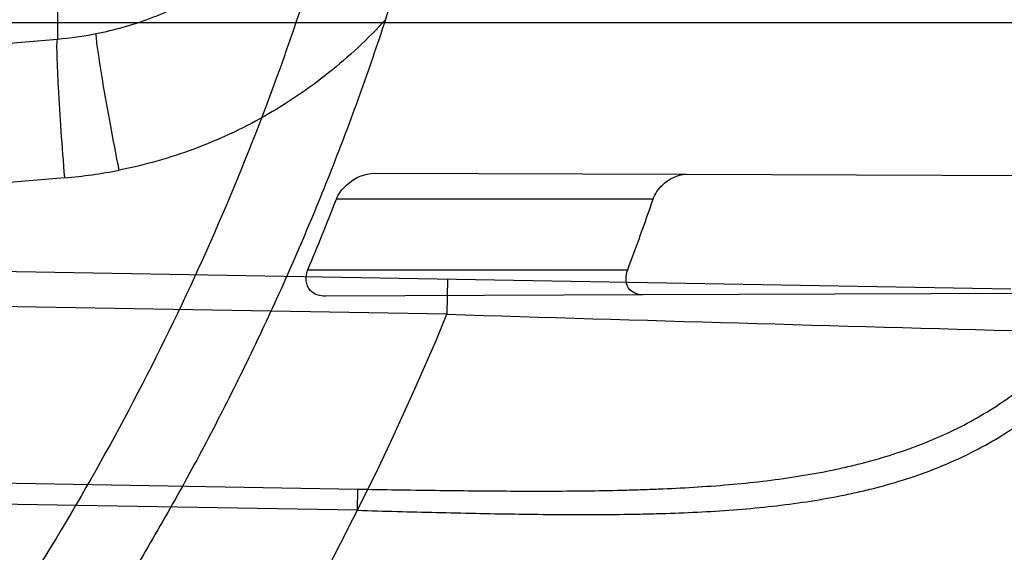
# Model space of a CAD drawing. Header units: millimetres. Extents: x 0 to 297, y 0 to 210.
# Tile 90 of 256: x 147.0301 to 147.1136, y 92.9207 to 92.9659. Entities that reach past the tile are written whole.
import ezdxf

# ---------------------------------------------------------------- set-up
doc = ezdxf.new("R2010")
doc.units = ezdxf.units.MM
doc.header["$LTSCALE"] = 16.335
doc.layers.get('0').update_dxf_attribs({"linetype": 'CONTINUOUS'})
for name, color, linetype in [('01_GLOBAL', 7, 'CONTINUOUS'), ('INTFCLR_1', 7, 'CONTINUOUS'), ('INTFCLR_144815', 7, 'CONTINUOUS')]:
    doc.layers.add(name, color=color, linetype=linetype)

msp = doc.modelspace()

# ---------------------------------------------------------------- linework, layer by layer
at = {"color": 7, "linetype": 'Continuous'}
msp.add_circle((147.7028034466, 92.1254639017), 2.28, dxfattribs=at)
at = {"color": 9, "linetype": 'Continuous'}
msp.add_arc((147.7028034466, 92.1254639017), 2.2507792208, 92.9674534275, 177.0325465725, dxfattribs=at)
at = {"layer": '01_GLOBAL', "color": 7, "linetype": 'Continuous'}
msp.add_circle((147.7028034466, 92.1254639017), 2.31, dxfattribs=at)
at = {"layer": 'INTFCLR_1', "color": 9, "linetype": 'Continuous'}
for p, q in [((147.0332503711, 92.98315728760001), (147.0332503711, 92.96422452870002)), ((146.8266356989, 92.96563164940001), (147.1443244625, 92.96563164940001)), ((146.9659950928, 92.9586638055), (147.0332503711, 92.96422452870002)), ((147.0601897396, 92.9528373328), (147.086617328, 92.9527450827)), ((147.0338774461, 92.95245180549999), (146.8326356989, 92.9358129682)), ((147.083830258, 92.95063164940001), (147.0569364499, 92.95063164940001)), ((146.8535833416, 92.9475801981), (147.1141792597, 92.94303147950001)), ((147.0663249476, 92.9408663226), (146.8535309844, 92.944580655)), ((147.0545064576, 92.94463164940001), (147.0816637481, 92.94463164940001)), ((147.0663773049, 92.94386586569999), (147.0663249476, 92.9408663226)), ((147.0829622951, 92.9425054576), (147.0560277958, 92.9424114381)), ((146.8326357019, 92.9299842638), (147.0587545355, 92.92603359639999)), ((147.0587231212, 92.92423556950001), (146.8326356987, 92.9281860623)), ((147.0587231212, 92.92423556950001), (147.0587545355, 92.92603359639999))]:
    msp.add_line(p, q, dxfattribs=at)
at = {"layer": 'INTFCLR_1', "color": 6, "linetype": 'Continuous'}
for p, q in [((147.086617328, 92.9527450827), (147.1333250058, 92.9525820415)), ((147.1303435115, 92.94267085), (147.0829622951, 92.9425054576))]:
    msp.add_line(p, q, dxfattribs=at)
for centre, radius, start, end in [((146.8326356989, 93.03763164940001), 0.3620710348, 270, 90.00000002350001), ((146.8326356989, 93.03763164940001), 0.3440948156, 270, 90.00000002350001), ((146.842168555, 93.03762788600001), 0.2303922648, 341.8516144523, 356.8675753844), ((146.8327252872, 93.0379448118), 0.2406122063, 337.1813534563, 338.7228774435), ((146.8326976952, 93.0379206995), 0.2658701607, 339.4587291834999, 340.8334907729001)]:
    msp.add_arc(centre, radius, start, end, dxfattribs=at)
at = {"layer": 'INTFCLR_1', "color": 9, "linetype": 'Continuous'}
for centre, radius, start, end in [((147.030886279, 92.99329081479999), 0.0291622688, 274.6498887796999, 281.1994271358), ((147.0304702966, 92.9936402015), 0.0413290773, 274.7288035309, 281.1993408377), ((146.8326356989, 93.03763164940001), 0.252930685, 270.0000000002, 337.5066823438), ((147.5046846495, 107.3204460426), 14.3862601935, 268.2538865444, 268.4511225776)]:
    msp.add_arc(centre, radius, start, end, dxfattribs=at)
for points, knots in [([(147.1545442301, 92.9256703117), (147.1552565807, 92.92760868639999), (147.1566525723, 92.9315227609), (147.1593123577, 92.9394604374), (147.1636279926, 92.9537082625), (147.1676297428, 92.9704311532), (147.1702721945, 92.98537709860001), (147.1713830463, 92.99300879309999), (147.1719563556, 92.9974228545), (147.1732796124, 93.008504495), (147.1746545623, 93.02743949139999), (147.1744340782, 93.04977945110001), (147.1733950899, 93.0642567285), (147.1727415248, 93.0709415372), (147.1722603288, 93.07538757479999), (147.1707735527, 93.08738744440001), (147.1673977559, 93.1066025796), (147.162533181, 93.1253625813), (147.1590536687, 93.13649711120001), (147.157745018, 93.1404798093), (147.1557541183, 93.1463465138), (147.1512626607, 93.1586117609), (147.1435063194, 93.176613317), (147.134673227, 93.19362029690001), (147.1285153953, 93.2040882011), (147.1256373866, 93.208747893), (147.1237254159, 93.21178528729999), (147.1185545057, 93.2197736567), (147.1098896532, 93.232033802), (147.0978538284, 93.2469589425), (147.0876594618, 93.2581464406), (147.0805381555, 93.26529742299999), (147.0766007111, 93.2690835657), (147.0711374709, 93.27418968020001), (147.06349057, 93.2808755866), (147.0552130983, 93.2873626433), (147.0499647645, 93.2910949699), (147.0474074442, 93.29281092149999), (147.0457289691, 93.2938897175), (147.0442255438, 93.294808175), (147.0429042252, 93.29556660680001), (147.041778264, 93.2961550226), (147.0407894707, 93.2966200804), (147.0400295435, 93.2968637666), (147.0393696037, 93.2970368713), (147.0390133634, 93.2966025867), (147.0393275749, 93.29599323), (147.0397818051, 93.29522393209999), (147.0406181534, 93.29416107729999), (147.0417305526, 93.2928514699), (147.0430342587, 93.2914101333), (147.0444632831, 93.289871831), (147.0465759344, 93.2876354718), (147.0495827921, 93.28449215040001), (147.0551951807, 93.2786029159), (147.0613248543, 93.27199583), (147.0669087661, 93.26568094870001), (147.0703603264, 93.2616654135), (147.0759105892, 93.2550734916), (147.0844077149, 93.2443909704), (147.0955472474, 93.22884910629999), (147.1036099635, 93.2161613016), (147.1088887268, 93.20713012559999), (147.1124703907, 93.200778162), (147.1186494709, 93.1891839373), (147.1269016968, 93.171675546), (147.1325946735, 93.1570782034), (147.1352425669, 93.1495098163)], [0, 0, 0, 0, 0.0103792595, 0.0208842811, 0.0420721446, 0.0851858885, 0.1071984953, 0.1183380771, 0.123943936, 0.1295693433, 0.1744299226, 0.2192388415, 0.2417237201, 0.2473597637, 0.2529962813, 0.2641993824, 0.3081295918, 0.3509327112, 0.3614952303, 0.3667582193, 0.3720021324, 0.3926323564, 0.4323913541, 0.4704239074, 0.4888657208, 0.4934194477, 0.497950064, 0.5069039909, 0.5412450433, 0.5733438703, 0.6032118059, 0.6172673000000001, 0.6240601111, 0.6306649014, 0.6548506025, 0.6750843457, 0.6834913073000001, 0.6872123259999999, 0.6905622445, 0.6935176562, 0.6960693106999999, 0.6982084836, 0.6999280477, 0.7014829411, 0.7024060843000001, 0.7029587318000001, 0.7038763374, 0.7054334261, 0.7076628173, 0.7105600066, 0.714112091, 0.7174145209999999, 0.7211168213, 0.7295725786, 0.7392778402, 0.7620040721, 0.7748640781, 0.7816422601, 0.7886165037, 0.8181744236, 0.8502177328, 0.884679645, 0.8936796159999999, 0.902792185, 0.9213283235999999, 0.9597006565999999, 1, 1, 1, 1]), ([(147.0432510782, 93.2956316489), (147.0440337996, 93.2956315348), (147.0461901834, 93.29448394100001), (147.048762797, 93.29308623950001), (147.05126835, 93.29149221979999), (147.0538664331, 93.2897847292), (147.0591995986, 93.28606265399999), (147.0676125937, 93.27960414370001), (147.0753919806, 93.27294276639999), (147.0809499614, 93.26785658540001), (147.0849532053, 93.2640878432), (147.0921910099, 93.25697312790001), (147.1025540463, 93.2458430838), (147.114792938, 93.2309925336), (147.1236090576, 93.2187883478), (147.1288703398, 93.210836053), (147.1308146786, 93.20781404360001), (147.1337403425, 93.20317969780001), (147.1399980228, 93.19277282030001), (147.1489774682, 93.17586162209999), (147.1568675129, 93.15795089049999), (147.1614367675, 93.1457458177), (147.1634614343, 93.13990986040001), (147.1647919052, 93.13594917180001), (147.1683281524, 93.12488035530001), (147.1732735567, 93.1062283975), (147.1767074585, 93.0871131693), (147.1782194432, 93.07517712), (147.1787086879, 93.07075571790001), (147.1793731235, 93.0641085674), (147.1804294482, 93.0497128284), (147.1806536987, 93.0274948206), (147.1792555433, 93.0086652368), (147.1779104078, 92.9976470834), (147.1773275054, 92.9932574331), (147.1761979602, 92.9856672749), (147.1735104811, 92.97079983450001), (147.1694409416, 92.95416803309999), (147.1650544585, 92.9400032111), (147.1623504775, 92.9321098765), (147.1609312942, 92.9282176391), (147.1602071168, 92.92629007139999)], [0, 0, 0, 0, 0.0056084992, 0.016622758, 0.0214510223, 0.0268121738, 0.0389184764, 0.0680276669, 0.1027789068, 0.1122614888, 0.1220107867, 0.1421735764, 0.1849752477, 0.2309092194, 0.2799812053, 0.2927645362, 0.2992310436, 0.3057293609, 0.3320345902, 0.3862266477, 0.4428037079, 0.4721337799, 0.479586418, 0.4870651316, 0.5020714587, 0.5628449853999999, 0.6251697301, 0.6410581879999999, 0.6490513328, 0.6570434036, 0.6889243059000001, 0.7524504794, 0.8160576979, 0.8240355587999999, 0.8319861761, 0.8477866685, 0.8790166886, 0.9402183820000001, 0.9703167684, 0.9852456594, 1, 1, 1, 1]), ([(147.1352425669, 93.1495098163), (147.1379952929, 93.14164178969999), (147.1429940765, 93.1254736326), (147.1477529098, 93.1046918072), (147.1501024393, 93.09081219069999), (147.151047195, 93.08426445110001), (147.151638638, 93.07985863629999), (147.1530856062, 93.06772189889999), (147.1544764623, 93.04770806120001), (147.1542807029, 93.0276232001), (147.1535512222, 93.0153442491), (147.1532177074, 93.0108633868), (147.1526544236, 93.00419454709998), (147.1511010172, 92.9899942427), (147.1474849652, 92.9685843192), (147.1430641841, 92.95080514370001), (147.1400632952, 92.9406015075), (147.1388460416, 92.9366002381), (147.1366541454, 92.9297366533), (147.1320236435, 92.91648816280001), (147.124625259, 92.8984289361), (147.1170139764, 92.8829220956), (147.1121048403, 92.87387096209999), (147.1103239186, 92.8706785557), (147.1076776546, 92.8660211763), (147.101977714, 92.8564219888), (147.0929326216, 92.8426084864), (147.0818447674, 92.827530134), (147.0738492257, 92.81769368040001), (147.0692400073, 92.8122947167), (147.0675023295, 92.81027962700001), (147.0645699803, 92.8069282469), (147.059151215, 92.8008948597), (147.053263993, 92.7946267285), (147.047929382, 92.78903803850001), (147.0447760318, 92.7857530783), (147.0421529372, 92.78285660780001), (147.0404461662, 92.78102579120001), (147.0382254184, 92.7776381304), (147.0420399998, 92.77914588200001), (147.0441807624, 92.7804356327), (147.0467768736, 92.78202657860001), (147.049052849, 92.7835556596), (147.0517912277, 92.7854541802), (147.0555009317, 92.78817176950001), (147.0602492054, 92.79186222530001), (147.067344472, 92.7977012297), (147.0736957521, 92.8033972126), (147.0792529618, 92.8087266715), (147.0832359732, 92.812657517), (147.0904141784, 92.8200586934), (147.1006451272, 92.8316000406), (147.1126583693, 92.84694521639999), (147.1212603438, 92.85951606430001), (147.1263733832, 92.8676917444), (147.1282611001, 92.87079789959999), (147.1311015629, 92.87556381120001), (147.1371674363, 92.88626496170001), (147.1458250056, 92.9036348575), (147.1517810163, 92.9181513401), (147.1545442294, 92.9256703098)], [0, 0, 0, 0, 0.0419449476, 0.0850695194, 0.1071739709, 0.1127634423, 0.1183584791, 0.1295423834, 0.1742656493, 0.2191961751, 0.2304978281, 0.2361598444, 0.2418057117, 0.2641744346, 0.3080240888, 0.3509528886, 0.3562644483, 0.3615432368, 0.3719979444, 0.3925183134, 0.4321501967, 0.4701192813, 0.4793724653, 0.4839620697, 0.48851378, 0.5063269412, 0.5401307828, 0.5715496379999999, 0.6004673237, 0.6038923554, 0.6072711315, 0.6138564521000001, 0.6263016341, 0.6480618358, 0.6572019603, 0.6650284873, 0.6713159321, 0.6759369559, 0.6799952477, 0.6841765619, 0.6887949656, 0.6950107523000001, 0.6986911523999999, 0.7027318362, 0.7117342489, 0.7218512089, 0.7329803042, 0.7579718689, 0.7647510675, 0.7717251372, 0.7861300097, 0.8166264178, 0.8492835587, 0.8841348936, 0.8932111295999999, 0.8978052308, 0.9024247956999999, 0.92112918, 0.9596906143, 1, 1, 1, 1]), ([(147.0432510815, 92.7796316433), (147.0431330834, 92.7796316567), (147.0428441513, 92.77968862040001), (147.0428590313, 92.7802080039), (147.043168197, 92.78074236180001), (147.0437027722, 92.7815366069), (147.0445175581, 92.7825251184), (147.046088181, 92.7843056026), (147.0479460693, 92.786252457), (147.0500136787, 92.7883830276), (147.0523867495, 92.79080681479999), (147.0572874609, 92.7957986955), (147.0632966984, 92.8020416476), (147.0688203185, 92.8080382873), (147.0718101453, 92.8113712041), (147.0735816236, 92.81337496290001), (147.0782783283, 92.8187413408), (147.0864250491, 92.8285190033), (147.0977271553, 92.8435162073), (147.106950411, 92.8572622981), (147.1127640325, 92.86681826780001), (147.1154623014, 92.871453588), (147.1172776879, 92.87462997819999), (147.1222795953, 92.88363180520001), (147.1300362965, 92.8990567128), (147.1375818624, 92.91703545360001), (147.1423047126, 92.93022711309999), (147.1445398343, 92.9370600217), (147.1457809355, 92.941042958), (147.1488392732, 92.9511954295), (147.1533458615, 92.9688880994), (147.157034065, 92.99020578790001), (147.1586182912, 93.0043449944), (147.159192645, 93.0109841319), (147.1595326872, 93.0154446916), (147.1602764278, 93.0276675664), (147.1604760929, 93.0476640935), (147.1590577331, 93.0675881), (147.157582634, 93.0796680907), (147.1569796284, 93.0840538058), (147.1560162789, 93.0905724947), (147.1536199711, 93.10439313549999), (147.1487661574, 93.12508522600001), (147.1436711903, 93.1411717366), (147.1408661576, 93.1489990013)], [0, 0, 0, 0, 0.0008731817, 0.001718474, 0.0032338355, 0.0055641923, 0.008732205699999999, 0.0127298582, 0.0231213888, 0.0286463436, 0.0346993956, 0.04822263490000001, 0.0804125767, 0.0988155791, 0.1085508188, 0.1135449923, 0.1186070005, 0.1613231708, 0.2076862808, 0.2575123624, 0.2837454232, 0.2904461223, 0.2972015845, 0.3108183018, 0.3666504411, 0.4248609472, 0.4549769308, 0.4703146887, 0.4780576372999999, 0.4858477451, 0.5487776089, 0.6130123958, 0.6457680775, 0.6540347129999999, 0.6623246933, 0.6788711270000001, 0.74464742, 0.8101273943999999, 0.8265053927, 0.8346996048, 0.8428861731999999, 0.8752668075, 0.9384714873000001, 1, 1, 1, 1]), ([(147.0365503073, 92.9646838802), (147.038087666, 92.9649883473), (147.041121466, 92.96584836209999), (147.0454073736, 92.9678532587), (147.0493297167, 92.9705238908), (147.0516346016, 92.9727020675), (147.0526946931, 92.9738748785)], [0, 0, 0, 0, 0.2490434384, 0.4985367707, 0.7487806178, 1, 1, 1, 1]), ([(147.0610994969, 92.9658655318), (147.0596137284, 92.9642383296), (147.056383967, 92.96121522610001), (147.0508929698, 92.9575094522), (147.0448939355, 92.9547230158), (147.0406490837, 92.9535242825), (147.0384973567, 92.95309813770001)], [0, 0, 0, 0, 0.2506465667, 0.5007612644, 0.7504856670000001, 1, 1, 1, 1]), ([(147.0384973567, 92.95309813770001), (147.038240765, 92.9543953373), (147.0377605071, 92.95690911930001), (147.0371389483, 92.9603232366), (147.0367512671, 92.96288482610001), (147.0365503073, 92.964234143), (147.0365503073, 92.9646838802)], [0, 0, 0, 0, 0.3375394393, 0.6534147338, 0.8851998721, 1, 1, 1, 1]), ([(147.0338774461, 92.95245180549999), (147.0337684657, 92.9537714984), (147.0335742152, 92.9563287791), (147.0333417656, 92.9598009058), (147.0332454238, 92.9624018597), (147.03319925, 92.96377360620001), (147.0332503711, 92.96422452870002)], [0, 0, 0, 0, 0.3368283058, 0.6524971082, 0.8845656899, 1, 1, 1, 1]), ([(147.0587545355, 92.92603359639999), (147.0598495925, 92.92601448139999), (147.0620340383, 92.9259783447), (147.0663667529, 92.9259158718), (147.0717124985, 92.92586094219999), (147.0770083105, 92.92586582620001), (147.0806708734, 92.92592870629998), (147.0827381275, 92.92598646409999), (147.0857607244, 92.9260959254), (147.0901722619, 92.9263543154), (147.0949767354, 92.92690428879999), (147.0982220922, 92.9274748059), (147.1000214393, 92.9278568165), (147.1026222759, 92.9284762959), (147.1063813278, 92.92963851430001), (147.110321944, 92.93145576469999), (147.1132441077, 92.9332291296), (147.1160296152, 92.935227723), (147.1185945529, 92.93756768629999), (147.1206177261, 92.9398593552), (147.1217351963, 92.941261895), (147.1233933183, 92.9434896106), (147.1256755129, 92.94712844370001), (147.1278121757, 92.9514789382), (147.1293429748, 92.9551680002), (147.130766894, 92.9590216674), (147.1316803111, 92.96198198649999), (147.1322242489, 92.9639829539)], [0, 0, 0, 0, 0.0354708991, 0.0707570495, 0.1403376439, 0.2086112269, 0.2422633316, 0.2589708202, 0.2755884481, 0.3402201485, 0.402046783, 0.4320733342, 0.4469044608, 0.4616141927, 0.5186617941, 0.5740139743, 0.6016440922, 0.6292641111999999, 0.6849536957, 0.7135882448, 0.728211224, 0.7430207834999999, 0.803517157, 0.8669694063, 0.8997732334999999, 0.932843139, 1, 1, 1, 1]), ([(147.0587231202, 92.92423556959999), (147.059845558, 92.9242027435), (147.0620847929, 92.9241396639), (147.066526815, 92.92402532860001), (147.0720083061, 92.9239092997), (147.0774395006, 92.9238591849), (147.0811962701, 92.923888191), (147.0833167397, 92.9239283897), (147.0864165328, 92.92401356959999), (147.0909402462, 92.9242430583), (147.0958673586, 92.92477733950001), (147.0991944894, 92.92534886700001), (147.1010384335, 92.92573490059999), (147.103703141, 92.9263650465), (147.1075552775, 92.9275562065), (147.1115872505, 92.9294379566), (147.1145727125, 92.93128084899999), (147.1174202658, 92.9333654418), (147.1200367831, 92.935809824), (147.1220947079, 92.93820350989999), (147.1232316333, 92.9396708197), (147.1249208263, 92.94200642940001), (147.1272411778, 92.94582362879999), (147.1294053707, 92.9503819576), (147.1309536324, 92.9542498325), (147.1323934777, 92.95829514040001), (147.1333139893, 92.9614008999), (147.1338615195, 92.9634997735)], [0, 0, 0, 0, 0.035284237, 0.0703889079, 0.1396229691, 0.2075606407, 0.2410452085, 0.2576677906, 0.2742009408, 0.3384835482, 0.3999464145, 0.429786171, 0.4445232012, 0.4591355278, 0.5158247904, 0.5708803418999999, 0.5984057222, 0.6259612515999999, 0.6816714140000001, 0.7103999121, 0.725092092, 0.7399858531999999, 0.8009597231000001, 0.8651019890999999, 0.8983209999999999, 0.9318422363, 1, 1, 1, 1]), ([(147.1602071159, 92.92629006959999), (147.1573959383, 92.918807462), (147.1513353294, 92.90435984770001), (147.1425342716, 92.8870880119), (147.1363700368, 92.87644944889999), (147.1334825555, 92.8717095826), (147.1315628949, 92.86861924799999), (147.1263605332, 92.860480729), (147.1176083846, 92.8479676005), (147.1053924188, 92.83269961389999), (147.0949921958, 92.82121808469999), (147.0876965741, 92.81385489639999), (147.0836469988, 92.80994239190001), (147.0779933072, 92.80463400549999), (147.0715340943, 92.7989617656), (147.0643214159, 92.79314721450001), (147.0594957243, 92.7894714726), (147.0557195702, 92.7867597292), (147.0529460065, 92.7848729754), (147.049824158, 92.7828152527), (147.0467200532, 92.781041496), (147.0439979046, 92.7796315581), (147.0432510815, 92.7796316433)], [0, 0, 0, 0, 0.1254392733, 0.2455954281, 0.3039386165, 0.3183545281, 0.3326935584, 0.3610298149, 0.4699340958, 0.5721292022, 0.6676979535, 0.7128867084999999, 0.7347758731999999, 0.7560605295, 0.8345894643, 0.86959304, 0.9014329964, 0.9297831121, 0.9425142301, 0.954114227, 0.9882800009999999, 1, 1, 1, 1])]:
    msp.add_open_spline(points, degree=3, knots=knots, dxfattribs=at)
at = {"layer": 'INTFCLR_1', "color": 6, "linetype": 'Continuous'}
for points, knots in [([(147.0687421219, 93.29563164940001), (147.0680098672, 93.29563164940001), (147.0693330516, 93.2931111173), (147.0704693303, 93.29172068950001), (147.0723263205, 93.28928078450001), (147.0746177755, 93.2865210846), (147.0775470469, 93.28299903), (147.080971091, 93.27890891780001), (147.0846437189, 93.27446035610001), (147.0882701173, 93.26998999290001), (147.0916458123, 93.2657319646), (147.0947448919, 93.2617356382), (147.0975630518, 93.2580185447), (147.100110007, 93.25458663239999), (147.1024035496, 93.25143207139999), (147.1044661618, 93.24854131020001), (147.1063189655, 93.24589767), (147.1079764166, 93.2434940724), (147.109457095, 93.2413147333), (147.1107791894, 93.2393416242), (147.1119635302, 93.23755181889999), (147.1130167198, 93.235942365), (147.1139517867, 93.2344985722), (147.1147816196, 93.2332054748), (147.1157213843, 93.2317287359), (147.1167390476, 93.23011252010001), (147.1179255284, 93.2282043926), (147.1189332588, 93.2265622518), (147.1198501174, 93.2250516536), (147.1206424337, 93.2237350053), (147.1215180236, 93.2222660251), (147.1224842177, 93.22062728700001), (147.1235503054, 93.2187965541), (147.1247223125, 93.21675634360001), (147.1260120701, 93.2144766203), (147.1274302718, 93.21192636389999), (147.1289898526, 93.20906621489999), (147.1307073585, 93.2058462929), (147.1325944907, 93.2022184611), (147.1346618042, 93.1981270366), (147.1369222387, 93.1935038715), (147.1393944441, 93.1882537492), (147.1420944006, 93.1822619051), (147.1450364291, 93.1753818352), (147.1482313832, 93.1674373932), (147.1516877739, 93.1581768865), (147.1553587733, 93.14738762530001), (147.1590017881, 93.1353669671), (147.1623609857, 93.1226214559), (147.1652568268, 93.10972884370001), (147.1676651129, 93.0968010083), (147.1695853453, 93.0838891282), (147.1710275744, 93.0709911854), (147.1719965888, 93.05813761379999), (147.1725011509, 93.0453158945), (147.1725469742, 93.0325462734), (147.1721391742, 93.0198169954), (147.171280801, 93.0071297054), (147.1699742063, 92.99449457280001), (147.1682169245, 92.9818861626), (147.1660086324, 92.9693213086), (147.1633383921, 92.9567727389), (147.1602041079, 92.94425636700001), (147.1566465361, 92.9319458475), (147.1528751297, 92.9204393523), (147.1491593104, 92.9102243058), (147.1457087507, 92.9015000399), (147.1425365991, 92.8940034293), (147.1396288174, 92.8875126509), (147.136972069, 92.8818585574), (147.1345472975, 92.8769025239), (147.1323371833, 92.8725413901), (147.130325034, 92.8686912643), (147.1284994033, 92.8652891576), (147.1268466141, 92.8622800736), (147.1253496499, 92.85960988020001), (147.1239936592, 92.85723391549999), (147.1227647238, 92.8551144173), (147.1216541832, 92.85322630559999), (147.1206539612, 92.8515468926), (147.1197533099, 92.8500510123), (147.1189386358, 92.8487109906), (147.1179864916, 92.8471584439), (147.1170567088, 92.8456599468), (147.1160957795, 92.84412860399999), (147.1152647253, 92.8428151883), (147.1143298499, 92.84135168), (147.1132770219, 92.8397205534), (147.1120898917, 92.837902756), (147.1107550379, 92.8358842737), (147.109257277, 92.8336513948), (147.107577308, 92.8311858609), (147.1056960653, 92.8284703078), (147.1035922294, 92.82548916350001), (147.1012492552, 92.8222342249), (147.0986446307, 92.81869165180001), (147.095755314, 92.8148491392), (147.0925736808, 92.81071697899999), (147.0890986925, 92.8063077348), (147.0853575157, 92.80167437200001), (147.0815402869, 92.7970384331), (147.0779667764, 92.7927652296), (147.0748968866, 92.789078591), (147.0724998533, 92.7861981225), (147.070552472, 92.7836530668), (147.0693788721, 92.7822194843), (147.0679949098, 92.7796316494), (147.0687421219, 92.7796316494)], [0, 0, 0, 0, 0.003860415, 0.007501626, 0.0124785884, 0.0188917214, 0.0268498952, 0.0364677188, 0.0470694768, 0.0572444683, 0.0668187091, 0.0757144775, 0.083905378, 0.09140992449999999, 0.0982451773, 0.1044667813, 0.1101313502, 0.1152642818, 0.1198589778, 0.1240215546, 0.1277856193, 0.1311734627, 0.1341617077, 0.1368541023, 0.1392736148, 0.1433897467, 0.1469230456, 0.1511192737, 0.1535471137, 0.1562389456, 0.1592204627, 0.1625628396, 0.1662680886, 0.1703891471, 0.174967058, 0.1800766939, 0.1857729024, 0.1921414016, 0.1993155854, 0.2073311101, 0.2163077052, 0.2264451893, 0.2379233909, 0.250953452, 0.2658909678, 0.283062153, 0.3030578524, 0.3259639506, 0.3492662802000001, 0.3725305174, 0.3956109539, 0.4185782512, 0.4413347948, 0.4640172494, 0.4865192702, 0.508968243, 0.531324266, 0.5536477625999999, 0.5759939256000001, 0.5982772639, 0.620747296, 0.6432362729, 0.6658996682, 0.68875599, 0.7107777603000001, 0.7297237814, 0.7460531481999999, 0.7602331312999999, 0.7726347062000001, 0.7835467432, 0.793166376, 0.8017211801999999, 0.8093215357, 0.8160683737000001, 0.8220758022, 0.8274205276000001, 0.8322066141, 0.8364980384, 0.8403367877, 0.8437547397, 0.8468031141, 0.8495420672, 0.8520223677, 0.8564046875, 0.8588391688, 0.8615533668, 0.8645986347, 0.8679945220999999, 0.8717882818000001, 0.8760445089, 0.8807522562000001, 0.8859628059, 0.8917731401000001, 0.898168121, 0.9051985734, 0.9129160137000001, 0.9213486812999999, 0.9305434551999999, 0.9404096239, 0.9509435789, 0.961943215, 0.9720502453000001, 0.980371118, 0.9870628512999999, 0.992271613, 0.9960607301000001, 1, 1, 1, 1]), ([(147.0687421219, 92.7796316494), (147.0695765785, 92.7796316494), (147.0710237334, 92.7806068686), (147.0732486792, 92.7819463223), (147.0757995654, 92.7837998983), (147.0789536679, 92.78621498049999), (147.0827092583, 92.7892984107), (147.0868482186, 92.7928925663), (147.0910477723, 92.79673500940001), (147.0950116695, 92.80053311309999), (147.0986438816, 92.80415209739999), (147.1019501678, 92.80756746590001), (147.1049461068, 92.8107620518), (147.107653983, 92.813732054), (147.1100921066, 92.81647650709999), (147.1122806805, 92.81899733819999), (147.1142479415, 92.8213114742), (147.1160099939, 92.82342388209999), (147.1175861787, 92.82534548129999), (147.1189934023, 92.8270878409), (147.1202530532, 92.828669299), (147.1213970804, 92.83012358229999), (147.1225240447, 92.83157239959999), (147.123724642, 92.8331346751), (147.1249992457, 92.8348159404), (147.1262604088, 92.83650316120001), (147.1274992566, 92.8381825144), (147.1287882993, 92.8399539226), (147.1302152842, 92.8419444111), (147.131810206, 92.84420661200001), (147.1335924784, 92.846783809), (147.1355808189, 92.8497229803), (147.1377917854, 92.8530728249), (147.140242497, 92.8568933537), (147.1429592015, 92.861268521), (147.1459674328, 92.8662949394), (147.1492907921, 92.8720905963), (147.1529541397, 92.8788115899), (147.1569786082, 92.8866408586), (147.1613909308, 92.895852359), (147.1661049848, 92.9065772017), (147.1708180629, 92.91847841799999), (147.1752249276, 92.93102624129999), (147.1791389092, 92.9437452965), (147.1825261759, 92.9565113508), (147.1853979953, 92.9693107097), (147.1877529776, 92.9820756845), (147.1896101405, 92.9948409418), (147.1909735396, 93.00755209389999), (147.1918561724, 93.02022938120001), (147.1922659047, 93.0328602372), (147.1922092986, 93.0454468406), (147.1916906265, 93.0579966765), (147.1907127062, 93.07050178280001), (147.1892753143, 93.0829675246), (147.187377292, 93.0953920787), (147.1850186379, 93.1077564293), (147.1821898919, 93.1200882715), (147.1788863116, 93.1323721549), (147.1750915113, 93.1446222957), (147.1708160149, 93.1567764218), (147.1662306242, 93.1683760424), (147.1616300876, 93.17888244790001), (147.1573218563, 93.1879248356), (147.1533932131, 93.19561622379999), (147.1498208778, 93.2022183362), (147.1465812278, 93.20791453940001), (147.1436479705, 93.2128584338), (147.140997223, 93.2171670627), (147.1386015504, 93.22093898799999), (147.1364409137, 93.22424590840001), (147.1344943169, 93.2271532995), (147.1327470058, 93.229707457), (147.1311776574, 93.2319576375), (147.1297748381, 93.23393568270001), (147.1285161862, 93.23568453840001), (147.1273854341, 93.237235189), (147.1263043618, 93.2387000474), (147.1251805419, 93.2402055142), (147.1239422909, 93.24184332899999), (147.1226668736, 93.2435068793), (147.1213873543, 93.2451529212), (147.120091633, 93.2467985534), (147.1186694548, 93.2485796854), (147.1170808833, 93.2505381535), (147.1153015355, 93.25269419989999), (147.1133143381, 93.2550569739), (147.1110956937, 93.2576388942), (147.1086258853, 93.2604465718), (147.1058792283, 93.263488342), (147.1028357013, 93.2667628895), (147.099478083, 93.27026211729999), (147.0957850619, 93.2739726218), (147.0917574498, 93.27786179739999), (147.0874623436, 93.28182281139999), (147.0831967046, 93.28555323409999), (147.0792915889, 93.2887810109), (147.0760051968, 93.2913109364), (147.073359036, 93.29324438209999), (147.0710713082, 93.29462673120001), (147.0695920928, 93.29563164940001), (147.0687421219, 93.29563164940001)], [0, 0, 0, 0, 0.0042187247, 0.0081401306, 0.0133978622, 0.0200459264, 0.0282638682, 0.0379443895, 0.0477615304, 0.05703690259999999, 0.0656973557, 0.0736821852, 0.0810680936, 0.0878383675, 0.0940009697, 0.0996271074, 0.1047154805, 0.1093563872, 0.1135342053, 0.1172803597, 0.1206792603, 0.1237557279, 0.1266349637, 0.1299589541, 0.1337168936, 0.1373013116, 0.1406085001, 0.1442672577, 0.148377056, 0.1529904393, 0.1582606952, 0.164218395, 0.1709303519, 0.1785521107, 0.1871652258, 0.1969659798, 0.2081658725, 0.2209392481, 0.2356613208, 0.2526660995, 0.2725685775, 0.2948769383, 0.3173640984, 0.3397873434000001, 0.3621386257, 0.3841211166, 0.4060891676, 0.4277469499, 0.4493218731, 0.470705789, 0.4919793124, 0.5131981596, 0.5343255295, 0.5554668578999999, 0.5765984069, 0.5977513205, 0.6189954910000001, 0.6402209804, 0.6617015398, 0.6832900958, 0.7050415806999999, 0.7268239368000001, 0.7463339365, 0.7630160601, 0.7774553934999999, 0.7899931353, 0.8009638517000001, 0.8105830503, 0.8190545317, 0.8265380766, 0.8331730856, 0.8390248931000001, 0.8442268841, 0.8488182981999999, 0.8528943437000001, 0.8564866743, 0.8597116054, 0.8625968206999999, 0.8656908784, 0.8692094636, 0.8729771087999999, 0.8762884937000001, 0.879749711, 0.8835661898, 0.8878115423, 0.8924986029, 0.8976989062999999, 0.9034198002, 0.9097088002, 0.9166034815, 0.9241390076, 0.9323094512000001, 0.9411199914, 0.9506041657, 0.9606137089, 0.9706541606, 0.9792553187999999, 0.9862062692, 0.9916647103, 0.9957028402, 1, 1, 1, 1]), ([(146.8326356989, 93.2611850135), (146.8370934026, 93.2613679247), (146.8460221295, 93.2614662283), (146.8593965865, 93.260813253), (146.8727322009, 93.2593570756), (146.8860227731, 93.25709220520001), (146.8991901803, 93.2540186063), (146.9119493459, 93.2502127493), (146.9244276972, 93.24567473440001), (146.9366204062, 93.24040866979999), (146.9486732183, 93.2343158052), (146.9603342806, 93.2275074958), (146.9715563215, 93.22001275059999), (146.9823021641, 93.2118590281), (146.9925323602, 93.2030766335), (147.0022137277, 93.1936954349), (147.0113088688, 93.18375337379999), (147.0197869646, 93.17328453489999), (147.0276126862, 93.16233547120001), (147.0347635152, 93.1509416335), (147.0412169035, 93.13913965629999), (147.0469483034, 93.1269747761), (147.0519351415, 93.11449862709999), (147.0561630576, 93.1017520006), (147.0596198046, 93.0887741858), (147.062293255, 93.0756097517), (147.0641729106, 93.0623087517), (147.065251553, 93.04892494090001), (147.0655262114, 93.03551435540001), (147.0649983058, 93.02212437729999), (147.0636720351, 93.0087991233), (147.0615523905, 92.9955783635), (147.0586468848, 92.98250788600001), (147.0549655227, 92.9696336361), (147.0505224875, 92.9570052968), (147.0453357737, 92.94467244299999), (147.0394268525, 92.9326809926), (147.0328159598, 92.9210679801), (147.025529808, 92.9098785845), (147.017595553, 92.8991515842), (147.0090432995, 92.8889235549), (146.9998957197, 92.87922094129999), (146.990192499, 92.87008647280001), (146.9799629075, 92.86154562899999), (146.9692487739, 92.85363234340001), (146.9580859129, 92.8463733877), (146.946519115, 92.8397956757), (146.9346012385, 92.8339262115), (146.9226185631, 92.82888482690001), (146.9109496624, 92.82474710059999), (146.9001136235, 92.8215446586), (146.890303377, 92.81915042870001), (146.8815652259, 92.81740428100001), (146.8732657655, 92.81606653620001), (146.8646870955, 92.81500471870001), (146.8551490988, 92.8142133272), (146.8443424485, 92.81380665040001), (146.8367080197, 92.8139111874), (146.8326356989, 92.81407828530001)], [0, 0, 0, 0, 0.0185657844, 0.0371317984, 0.05569073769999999, 0.0743563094, 0.09320240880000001, 0.1119235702, 0.129729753, 0.1484268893, 0.1671582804, 0.1858963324, 0.2045840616, 0.2232805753, 0.241995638, 0.2606572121, 0.2793460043, 0.298034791, 0.3166822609, 0.3353170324, 0.3539796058, 0.3726237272, 0.3912431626, 0.4098577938, 0.4284754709, 0.4470981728, 0.4657246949, 0.4843423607, 0.5029403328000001, 0.5215094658, 0.5400731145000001, 0.5586325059, 0.5771954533, 0.5957587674, 0.6143211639, 0.6328711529, 0.651401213, 0.6699184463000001, 0.6884460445, 0.7069331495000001, 0.7254085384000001, 0.7438945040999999, 0.7623917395, 0.7808314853, 0.7993176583, 0.8177869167, 0.8362093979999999, 0.8546575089, 0.8730374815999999, 0.8902753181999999, 0.9061521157, 0.9200376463, 0.9322836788, 0.9432240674, 0.9550134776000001, 0.9682465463, 0.9830392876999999, 1, 1, 1, 1]), ([(147.0610994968, 92.9658655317), (147.0603950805, 92.96371653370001), (147.0589228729, 92.95943904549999), (147.0565266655, 92.9530908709), (147.0539445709, 92.9468160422), (147.051178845, 92.940620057), (147.0482318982, 92.9345083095), (147.0451062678, 92.9284860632), (147.0418046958, 92.9225586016), (147.0383300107, 92.9167310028), (147.0346852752, 92.9110084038), (147.0308736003, 92.90539568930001), (147.0268983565, 92.8998978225), (147.0227629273, 92.8945194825), (147.0184709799, 92.8892654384), (147.0140261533, 92.8841401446), (147.009432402, 92.8791481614), (147.0046936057, 92.8742937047), (146.9998140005, 92.8695811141), (146.9947976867, 92.86501434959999), (146.9896491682, 92.86059751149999), (146.9843727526, 92.8563342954), (146.9789731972, 92.852228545), (146.9734550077, 92.8482836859), (146.9678231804, 92.84450328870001), (146.9620824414, 92.84089052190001), (146.9562380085, 92.83744866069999), (146.9502947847, 92.834180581), (146.9442580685, 92.8310891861), (146.9381330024, 92.82817710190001), (146.9319249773, 92.8254468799), (146.9256393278, 92.8229008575), (146.9192814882, 92.8205412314), (146.9128569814, 92.8183700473), (146.9063713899, 92.81638918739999), (146.899830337, 92.81460036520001), (146.8932394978, 92.81300512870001), (146.886604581, 92.811604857), (146.8799313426, 92.8104007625), (146.8732255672, 92.8093938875), (146.8664930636, 92.8085851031), (146.8597396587, 92.8079751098), (146.8529712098, 92.80756443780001), (146.8461935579, 92.8073534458), (146.8394126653, 92.8073423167), (146.8348936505, 92.8074681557), (146.8326356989, 92.8075643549)], [0, 0, 0, 0, 0.0227356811, 0.0454710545, 0.0682062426, 0.09094098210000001, 0.1136756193, 0.1364096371, 0.1591436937, 0.1818769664, 0.2046103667, 0.2273428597, 0.2500755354, 0.2728072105, 0.2955391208, 0.3182699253, 0.3410011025, 0.3637310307, 0.3864614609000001, 0.4091905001, 0.4319201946, 0.4546483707, 0.4773773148, 0.5001046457, 0.5228327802, 0.5455591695, 0.5682859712, 0.5910108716, 0.6137361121, 0.6364602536, 0.6591836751, 0.681906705, 0.7046293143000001, 0.7273515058, 0.750073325, 0.77279473, 0.7955158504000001, 0.8182366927, 0.8409573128, 0.8636777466, 0.886398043, 0.9091183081, 0.9318386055, 0.9545589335, 0.9772794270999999, 1, 1, 1, 1]), ([(147.0569364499, 92.95063164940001), (147.0571226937, 92.9511099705), (147.0579764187, 92.95221861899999), (147.0593440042, 92.95284028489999), (147.0601897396, 92.9528373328)], [0, 0, 0, 0, 0.3776933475, 1, 1, 1, 1]), ([(147.083830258, 92.95063164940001), (147.0839874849, 92.95108405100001), (147.0846796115, 92.9521131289), (147.0858840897, 92.9527476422), (147.086617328, 92.9527450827)], [0, 0, 0, 0, 0.3951074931, 1, 1, 1, 1]), ([(147.0560277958, 92.9424114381), (147.0555641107, 92.94240981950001), (147.05435231, 92.9426978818), (147.0542780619, 92.9440888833), (147.0545064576, 92.94463164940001)], [0, 0, 0, 0, 0.4405372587, 1, 1, 1, 1]), ([(147.0829622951, 92.9425054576), (147.0825125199, 92.9425038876), (147.0814131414, 92.94295178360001), (147.0814822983, 92.94414746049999), (147.0816637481, 92.94463164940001)], [0, 0, 0, 0, 0.4651995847, 1, 1, 1, 1])]:
    msp.add_open_spline(points, degree=3, knots=knots, dxfattribs=at)
at = {"layer": 'INTFCLR_144815', "color": 6, "linetype": 'Continuous'}
for radius in [0.3828680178, 0.364857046]:
    msp.add_circle((146.8326356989, 93.03763164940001), radius, dxfattribs=at)
for radius, start, end in [(0.5278075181, 313.9937911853, 154.5150993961), (0.49294334, 282.2440355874, 71.2863570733), (0.3966228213, 45.0000000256, 314.9999999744), (0.3959130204, 44.99999995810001, 315.0000000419), (0.3953393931, 44.99999997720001, 315.0000000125), (0.3889523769, 308.490992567, 51.50900743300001), (0.3840109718, 313.9992414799, 46.00075850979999)]:
    msp.add_arc((146.8326356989, 93.03763164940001), radius, start, end, dxfattribs=at)
at = {"layer": 'INTFCLR_144815', "color": 9, "linetype": 'Continuous'}
for centre, radius, start, end in [((146.8326356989, 93.03763164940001), 0.4896672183, 292.4997540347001, 54.0964566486), ((146.8326378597, 93.037632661), 0.4417306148, 292.4997540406, 54.09645665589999), ((146.8326356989, 93.03763164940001), 0.3958087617, 314.0862202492, 45.9137797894), ((146.8326356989, 93.03763164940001), 0.3863437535, 313.8592910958, 46.1407088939), ((146.8326356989, 93.03763164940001), 0.3838160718, 314.0319604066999, 45.9680396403)]:
    msp.add_arc(centre, radius, start, end, dxfattribs=at)
at = {"layer": 'INTFCLR_144815', "color": 6, "linetype": 'Continuous'}
for points, knots in [([(147.1000017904, 92.7706317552), (147.099727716, 92.7706367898), (147.0997250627, 92.7716931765), (147.1002170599, 92.7722851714), (147.1006721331, 92.7731087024), (147.1011651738, 92.77384567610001), (147.1017516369, 92.7747055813), (147.1024417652, 92.7756704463), (147.1032341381, 92.776750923), (147.1041312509, 92.7779487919), (147.1051340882, 92.7792688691), (147.1062444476, 92.78071599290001), (147.1074648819, 92.7822968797), (147.1087976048, 92.7840181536), (147.1102428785, 92.785884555), (147.1117982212, 92.78789788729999), (147.1134596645, 92.79005859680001), (147.1152251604, 92.79237013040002), (147.1170968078, 92.79484195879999), (147.11907733, 92.797485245), (147.1211639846, 92.8003047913), (147.1233499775, 92.8033005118), (147.1256270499, 92.80647066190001), (147.1279885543, 92.8098160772), (147.1304260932, 92.8133353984), (147.1329303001, 92.81702596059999), (147.1354909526, 92.8208837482), (147.1380971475, 92.8249034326), (147.1407375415, 92.8290785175), (147.1434005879, 92.83340150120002), (147.1460747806, 92.83786408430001), (147.1487488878, 92.8424574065), (147.1514121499, 92.8471722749), (147.1540544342, 92.8519993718), (147.1566663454, 92.856929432), (147.1592392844, 92.8619533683), (147.1617654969, 92.8670624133), (147.1642380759, 92.8722482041), (147.1666509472, 92.8775028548), (147.168998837, 92.8828190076), (147.1712772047, 92.8881898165), (147.1734821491, 92.89360886), (147.1756107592, 92.89907116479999), (147.1776563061, 92.90456069), (147.179616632, 92.91007104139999), (147.1814926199, 92.91560357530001), (147.1832864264, 92.9211651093), (147.1849983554, 92.9267575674), (147.1866261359, 92.93237403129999), (147.1881687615, 92.93801125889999), (147.1896244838, 92.9436621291), (147.1909923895, 92.9493212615), (147.1922727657, 92.95498763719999), (147.1934660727, 92.96066109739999), (147.1945727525, 92.96634163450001), (147.1955930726, 92.9720286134), (147.1965271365, 92.9777204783), (147.1973750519, 92.98341533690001), (147.1981370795, 92.9891120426), (147.1988135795, 92.99481027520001), (147.1994048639, 93.0005096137), (147.1999112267, 93.00620974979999), (147.2003329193, 93.0119102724), (147.2006701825, 93.01761113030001), (147.2009232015, 93.0233121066), (147.2010921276, 93.0290132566), (147.2011770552, 93.0347144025), (147.2011780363, 93.0404156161), (147.2010950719, 93.0461167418), (147.2009281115, 93.0518178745), (147.2006770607, 93.05751885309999), (147.2003417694, 93.0632197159), (147.1999220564, 93.0689202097), (147.1994176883, 93.074620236), (147.198828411, 93.080319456), (147.1981539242, 93.0860176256), (147.1973939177, 93.0917142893), (147.1965480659, 93.09740890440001), (147.1956160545, 93.10310072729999), (147.1945975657, 93.1087889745), (147.1934922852, 93.1144727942), (147.1923000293, 93.1201506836), (147.1910207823, 93.12582057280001), (147.1896545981, 93.131480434), (147.1882014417, 93.1371288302), (147.1866611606, 93.1427648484), (147.1850338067, 93.14838687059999), (147.1833198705, 93.1539920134), (147.1815202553, 93.1595765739), (147.1796361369, 93.1651366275), (147.1776688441, 93.17066839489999), (147.1756200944, 93.17616762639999), (147.1734920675, 93.1816295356), (147.1712874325, 93.1870488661), (147.1690094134, 93.1924198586), (147.1666618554, 93.1977362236), (147.1642492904, 93.2029911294), (147.1617769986, 93.20817719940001), (147.1592510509, 93.21328655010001), (147.1566783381, 93.2183108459), (147.1540666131, 93.2232413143), (147.1514244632, 93.2280688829), (147.1487612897, 93.23278426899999), (147.1460872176, 93.23737816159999), (147.1434130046, 93.2418413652), (147.1407498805, 93.2461650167), (147.1381093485, 93.2503408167), (147.1355029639, 93.2543612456), (147.1329420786, 93.2582197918), (147.1304375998, 93.2619111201), (147.1279997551, 93.265431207), (147.125637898, 93.26877740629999), (147.1233603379, 93.27194848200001), (147.1211742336, 93.2749445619), (147.1190855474, 93.2777670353), (147.1170990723, 93.2804183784), (147.1152184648, 93.2829020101), (147.1134463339, 93.2852221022), (147.1117843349, 93.2873834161), (147.1102333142, 93.2893910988), (147.1087934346, 93.2912505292), (147.1074642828, 93.2929671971), (147.1062450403, 93.2945465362), (147.1051345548, 93.29599381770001), (147.1041315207, 93.2973141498), (147.1032343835, 93.29851204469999), (147.1024419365, 93.2995926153), (147.1017517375, 93.30055757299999), (147.1011652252, 93.30141754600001), (147.1006721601, 93.3021545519), (147.1002170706, 93.3029781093), (147.0997250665, 93.30357011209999), (147.0997277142, 93.304626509), (147.1000017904, 93.30463154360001)], [0, 0, 0, 0, 0.0014101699, 0.0032891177, 0.0045779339, 0.0061083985, 0.0078869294, 0.009919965, 0.0122145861, 0.0147783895, 0.0176190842, 0.0207426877, 0.0241618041, 0.0278931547, 0.0319414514, 0.0363053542, 0.040981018, 0.0459630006, 0.0512683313, 0.0569309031, 0.0629543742, 0.0693130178, 0.0760084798, 0.08303351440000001, 0.0903785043, 0.09803123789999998, 0.105976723, 0.1141977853, 0.122675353, 0.1313888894, 0.140317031, 0.1494380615, 0.1587304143, 0.1681731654, 0.1777462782, 0.187430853, 0.1972092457, 0.2070653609, 0.2169845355, 0.2269535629, 0.2369608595, 0.2469959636, 0.2570491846, 0.2671179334, 0.2771316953, 0.2871355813, 0.2971697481, 0.3071923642, 0.3172217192, 0.3272506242, 0.3372572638, 0.3472396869, 0.357200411, 0.3671408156, 0.3770633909, 0.3869713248, 0.3968625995, 0.4067348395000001, 0.4165894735, 0.4264283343, 0.4362532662, 0.4460650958, 0.4558661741, 0.4656577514, 0.4754424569, 0.4852217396, 0.4949982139, 0.504773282, 0.5145496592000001, 0.5243287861, 0.5341133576, 0.5439047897, 0.5537055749, 0.5635169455, 0.5733411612, 0.5831795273, 0.5930338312, 0.6029053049, 0.6127948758, 0.6227033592, 0.6326318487, 0.6425809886, 0.652548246, 0.6625317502, 0.6725323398, 0.682550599, 0.6925874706, 0.7026400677, 0.7127021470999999, 0.7227700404, 0.7328393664, 0.7429043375, 0.7529583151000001, 0.7629934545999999, 0.7730007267, 0.7829699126, 0.7928892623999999, 0.8027455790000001, 0.8125242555, 0.8222091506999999, 0.8317827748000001, 0.8412261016, 0.8505191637, 0.8596410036, 0.8685700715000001, 0.8772846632, 0.8857633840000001, 0.8939857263, 0.9019325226, 0.9095865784, 0.9169329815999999, 0.9239594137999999, 0.9306564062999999, 0.9370174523, 0.9430388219, 0.9487194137, 0.9540603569, 0.95906494, 0.9637380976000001, 0.9680861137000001, 0.9721162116, 0.9758363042, 0.9792548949, 0.9823802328, 0.9852207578, 0.987784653, 0.9900795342, 0.9921128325, 0.9938914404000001, 0.9954219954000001, 0.9967108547, 0.9985898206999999, 1, 1, 1, 1]), ([(147.108707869, 93.29563164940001), (147.1084310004, 93.29563164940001), (147.1084189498, 93.2945661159), (147.1088854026, 93.2939562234), (147.1093179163, 93.293115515), (147.1097871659, 93.29236199), (147.1103458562, 93.291483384), (147.1110035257, 93.2904976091), (147.1117585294, 93.28939440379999), (147.1126129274, 93.28817225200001), (147.1135675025, 93.28682643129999), (147.1146233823, 93.2853527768), (147.1157813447, 93.28374669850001), (147.1170420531, 93.2820034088), (147.1184057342, 93.2801181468), (147.1198723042, 93.27808602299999), (147.1214410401, 93.2759024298), (147.1231107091, 93.27356285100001), (147.1248792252, 93.271063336), (147.1267437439, 93.26840038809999), (147.128700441, 93.2655713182), (147.130744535, 93.2625742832), (147.1328701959, 93.25940851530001), (147.135070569, 93.2560744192), (147.1373378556, 93.252573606), (147.1396633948, 93.248908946), (147.1420378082, 93.24508453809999), (147.1444511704, 93.2411056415), (147.1468932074, 93.23697855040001), (147.1493534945, 93.2327104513), (147.1518216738, 93.2283092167), (147.1542876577, 93.2237831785), (147.1567417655, 93.21914097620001), (147.1591748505, 93.2143913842), (147.161578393, 93.2095431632), (147.1639445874, 93.2046048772), (147.1662663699, 93.1995847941), (147.1685374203, 93.19449081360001), (147.1707521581, 93.18933038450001), (147.1729057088, 93.1841104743), (147.1749938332, 93.17883761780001), (147.1770129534, 93.1735177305), (147.1789599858, 93.168156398), (147.1808324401, 93.1627584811), (147.1826281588, 93.1573287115), (147.184345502, 93.1518710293), (147.1859830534, 93.1463893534), (147.1875398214, 93.14088681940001), (147.1890149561, 93.135366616), (147.1904079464, 93.12983117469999), (147.1917183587, 93.12428304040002), (147.1929460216, 93.1187240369), (147.194090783, 93.1131561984), (147.1951526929, 93.1075808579), (147.1961317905, 93.10199958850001), (147.1970282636, 93.0964132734), (147.1978422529, 93.09082314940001), (147.198574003, 93.08522979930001), (147.1992237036, 93.0796341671), (147.1997916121, 93.0740365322), (147.2002779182, 93.06843761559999), (147.2006828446, 93.06283752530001), (147.201006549, 93.0572368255), (147.2012491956, 93.0516354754), (147.2014108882, 93.0460339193), (147.2014917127, 93.0404320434), (147.2014917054, 93.0348302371), (147.2014108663, 93.0292283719), (147.2012491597, 93.0236268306), (147.2010065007, 93.0180255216), (147.2006827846, 93.01242485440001), (147.20027785, 93.0068248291), (147.1997915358, 93.0012259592), (147.1992236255, 92.9956284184), (147.1985739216, 92.9900328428), (147.1978421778, 92.98443960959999), (147.197028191, 92.9788495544), (147.1961317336, 92.9732633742), (147.1951526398, 92.96768215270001), (147.1940907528, 92.96210695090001), (147.1929459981, 92.956539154), (147.1917183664, 92.95098029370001), (147.1904079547, 92.9454321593), (147.1890149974, 92.9398968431), (147.1875398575, 92.93437661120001), (147.1859831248, 92.9288741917), (147.1843455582, 92.9233924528), (147.1826282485, 92.91793486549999), (147.1808325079, 92.91250501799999), (147.178960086, 92.9071071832), (147.1770130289, 92.9017457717), (147.1749939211, 92.8964259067), (147.1729057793, 92.8911529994), (147.1707522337, 92.8859330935), (147.1685374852, 92.8807726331), (147.1662664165, 92.87567860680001), (147.1639446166, 92.8706584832), (147.1615784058, 92.8657201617), (147.1591748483, 92.86087191), (147.1567417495, 92.8561222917), (147.1542876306, 92.85148006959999), (147.1518216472, 92.8469540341), (147.1493534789, 92.84255282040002), (147.1468932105, 92.8382847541), (147.1444511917, 92.8341576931), (147.1420378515, 92.8301788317), (147.1396634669, 92.8263544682), (147.1373379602, 92.82268985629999), (147.1350707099, 92.8191890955), (147.1328703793, 92.81585505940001), (147.1307447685, 92.81268936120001), (147.1287007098, 92.80969237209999), (147.12674404, 92.8068633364), (147.1248795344, 92.8042004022), (147.1231110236, 92.80170089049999), (147.1214413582, 92.7993613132), (147.1198726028, 92.79717769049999), (147.1184060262, 92.79514555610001), (147.117042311, 92.7932602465), (147.1157815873, 92.79151693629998), (147.114623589, 92.78991080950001), (147.11356769, 92.78843713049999), (147.1126130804, 92.787091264), (147.11175866, 92.7858690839), (147.1110036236, 92.7847658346), (147.1103459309, 92.78378002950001), (147.1097872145, 92.7829013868), (147.1093179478, 92.78214783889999), (147.1088854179, 92.7813071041), (147.1084189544, 92.7806972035), (147.1084309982, 92.7796316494), (147.108707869, 92.7796316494)], [0, 0, 0, 0, 0.0014861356, 0.0034579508, 0.0048068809, 0.0064063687, 0.0082626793, 0.0103820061, 0.0127711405, 0.0154368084, 0.0183865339, 0.0216275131, 0.0251677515, 0.0290144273, 0.0331753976, 0.0376570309, 0.0424661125, 0.0476073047, 0.0530850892, 0.0589012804, 0.0650564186, 0.0715486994, 0.07837362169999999, 0.08552418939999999, 0.0929907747, 0.1007612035, 0.1088208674, 0.1171531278, 0.1257396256, 0.1345607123, 0.143595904, 0.152824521, 0.1622261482, 0.171780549, 0.1814683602, 0.1912713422, 0.2011724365, 0.211155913, 0.2212074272, 0.2313141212, 0.2414644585, 0.2516478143, 0.2618559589, 0.2720801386, 0.2823146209, 0.2925525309, 0.302790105, 0.3130221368, 0.3232464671, 0.333459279, 0.3436597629, 0.3538452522, 0.3640159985, 0.3741700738, 0.3843086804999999, 0.3944307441, 0.4045380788, 0.4146299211, 0.4247087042, 0.434774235, 0.4448292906, 0.4548738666, 0.4649110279, 0.4749410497, 0.4849671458, 0.4949897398, 0.505012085, 0.515034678, 0.5250607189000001, 0.5350907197, 0.5451277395, 0.5551723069, 0.5652271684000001, 0.5752926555, 0.5853711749, 0.5954630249, 0.6055699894, 0.6156920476, 0.6258303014, 0.6359844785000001, 0.6461547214, 0.6563403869, 0.666540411, 0.676753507, 0.6869773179, 0.6972097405, 0.7074468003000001, 0.7176851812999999, 0.7279191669, 0.7381438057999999, 0.7483515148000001, 0.7585352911, 0.7686855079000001, 0.7787921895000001, 0.7888438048, 0.7988273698, 0.8087285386, 0.8185315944, 0.8282194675, 0.8377739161, 0.8471755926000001, 0.8564042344, 0.8654393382, 0.8742603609, 0.8828468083, 0.8911789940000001, 0.8992385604, 0.907008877, 0.9144753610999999, 0.9216258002, 0.9284505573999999, 0.9349426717, 0.941097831, 0.9469139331, 0.9523916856, 0.9575329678, 0.9623419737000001, 0.9668237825, 0.9709847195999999, 0.9748315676, 0.978371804, 0.9816129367, 0.9845626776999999, 0.9872284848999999, 0.9896176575, 0.9917371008, 0.9935934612, 0.9951930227, 0.9965419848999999, 0.9985138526, 1, 1, 1, 1]), ([(147.1774737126, 93.03763164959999), (147.1774737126, 93.03408945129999), (147.1773695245, 93.02700115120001), (147.1769005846, 93.01637046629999), (147.1761179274, 93.0057395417), (147.1750192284, 92.99510919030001), (147.1736022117, 92.98448113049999), (147.1718643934, 92.9738585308), (147.1698022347, 92.9632462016), (147.1674128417, 92.9526511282), (147.1646953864, 92.9420828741), (147.161647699, 92.9315557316), (147.1582727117, 92.92108641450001), (147.1545735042, 92.9106967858), (147.1505601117, 92.9004145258), (147.1462460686, 92.8902726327), (147.1416542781, 92.8803122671), (147.1368163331, 92.87058151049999), (147.1317748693, 92.8611374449), (147.1265856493, 92.85204255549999), (147.1213166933, 92.8433636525), (147.1160474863, 92.83516870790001), (147.1108644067, 92.8275202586), (147.1058552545, 92.8204697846), (147.1011012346, 92.8140519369), (147.0966707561, 92.8082803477), (147.0926151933, 92.80315041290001), (147.0889666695, 92.79864073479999), (147.0857447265, 92.7947177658), (147.0829483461, 92.79133955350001), (147.0805785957, 92.7884737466), (147.0786107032, 92.7860480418), (147.0770645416, 92.78412398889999), (147.075840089, 92.7824105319), (147.0750404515, 92.7814119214), (147.0742890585, 92.7796316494), (147.0748011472, 92.7796316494)], [0, 0, 0, 0, 0.0374136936, 0.0748639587, 0.1123780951, 0.1499879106, 0.1877264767, 0.2256114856, 0.2636616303, 0.3018965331, 0.3403130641, 0.3789003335, 0.4176356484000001, 0.4564792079, 0.4953691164, 0.5342020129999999, 0.5728718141, 0.611197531, 0.6489667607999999, 0.6859303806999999, 0.721782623, 0.7561939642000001, 0.788825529, 0.8193610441, 0.8475376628, 0.8731799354, 0.8962089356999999, 0.9166076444, 0.9344457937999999, 0.9498358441, 0.9629038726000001, 0.9737937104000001, 0.9826269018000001, 0.9895233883, 0.9945911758, 1, 1, 1, 1]), ([(147.091447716, 92.7706317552), (147.0911815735, 92.7706365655), (147.0911667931, 92.7716634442), (147.0916656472, 92.7722346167), (147.0921197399, 92.7730327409), (147.0926141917, 92.7737470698), (147.0932019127, 92.77458111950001), (147.0938940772, 92.77551732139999), (147.0946890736, 92.7765661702), (147.0955894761, 92.77772931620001), (147.0965963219, 92.77901153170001), (147.0977110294, 92.7804169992), (147.0989347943, 92.78195053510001), (147.1002689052, 92.78361741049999), (147.1017144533, 92.7854232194), (147.1032723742, 92.78737392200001), (147.1049431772, 92.7894755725), (147.1067270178, 92.79173444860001), (147.1086232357, 92.79415650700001), (147.1106300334, 92.7967469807), (147.1127439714, 92.7995096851), (147.114959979, 92.8024469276), (147.1172716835, 92.8055598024), (147.1196716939, 92.8088484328), (147.1221516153, 92.8123118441), (147.1247019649, 92.81594766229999), (147.1273122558, 92.8197520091), (147.1299712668, 92.823719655), (147.1326672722, 92.8278441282), (147.1353883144, 92.83211790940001), (147.1381224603, 92.8365326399), (147.1408580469, 92.84107935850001), (147.1435838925, 92.84574873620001), (147.1462894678, 92.8505312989), (147.1489650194, 92.85541762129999), (147.1516016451, 92.8603984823), (147.1541913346, 92.8654649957), (147.1567269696, 92.870608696), (147.1592023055, 92.8758216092), (147.1616119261, 92.88109628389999), (147.1639511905, 92.88642581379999), (147.1662161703, 92.89180383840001), (147.1684036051, 92.89722459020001), (147.1705107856, 92.90268275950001), (147.1725355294, 92.9081735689), (147.1744761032, 92.913692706), (147.1763311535, 92.9192362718), (147.1780996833, 92.9248008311), (147.1797809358, 92.93038317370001), (147.1813744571, 92.9359806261), (147.182879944, 92.9415906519), (147.1842973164, 92.9472112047), (147.1856265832, 92.9528403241), (147.186867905, 92.95847646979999), (147.1880214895, 92.9641181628), (147.1890876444, 92.9697643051), (147.1900666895, 92.9754138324), (147.190958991, 92.98106595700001), (147.1917649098, 92.98671993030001), (147.1924848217, 92.9923752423), (147.1931190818, 92.99803144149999), (147.193668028, 93.003688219), (147.1941319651, 93.00934531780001), (147.1945111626, 93.01500256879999), (147.1948058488, 93.020659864), (147.195016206, 93.0263171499), (147.1951423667, 93.0319744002), (147.1951703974, 93.03574606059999), (147.1951703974, 93.0376316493)], [0, 0, 0, 0, 0.0027272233, 0.00637693, 0.0088871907, 0.0118720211, 0.0153444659, 0.0193180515, 0.02380733, 0.0288260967, 0.0343890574, 0.0405101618, 0.0472051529, 0.05449051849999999, 0.0623846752, 0.0709044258, 0.0800682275, 0.08989261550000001, 0.1003941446, 0.1115838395, 0.1234656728, 0.1360350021, 0.1492811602, 0.1631910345, 0.1777467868, 0.1929237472, 0.2086919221, 0.2250163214, 0.241858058, 0.2591751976, 0.2769240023, 0.2950599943, 0.3135389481, 0.3323178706, 0.3513557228, 0.3706138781, 0.3900565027, 0.40965088, 0.4293672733, 0.4491790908, 0.4690627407, 0.4889974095, 0.5089649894, 0.5289504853, 0.5489397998, 0.5689220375, 0.5888883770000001, 0.6088300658, 0.6287418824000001, 0.6486179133, 0.6684555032, 0.6882511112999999, 0.7080041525, 0.7277129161, 0.7473782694, 0.7670001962, 0.7865808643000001, 0.8061213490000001, 0.8256243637, 0.8450923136, 0.8645285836, 0.8839363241, 0.9033192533, 0.9226811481, 0.9420259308, 0.9613578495, 0.9806810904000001, 1, 1, 1, 1])]:
    msp.add_open_spline(points, degree=3, knots=knots, dxfattribs=at)

doc.saveas('drawing.dxf')
